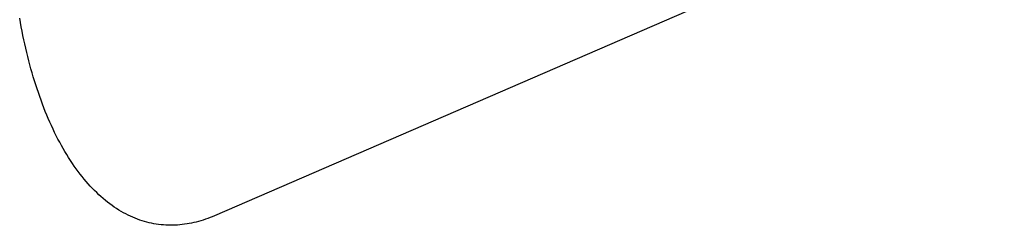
# Model space of a CAD drawing. Extents: x 11880 to 25577, y 6756 to 10446.
# Tile 63 of 87: x 23481 to 23542, y 7426 to 7439. Entities that reach past the tile are written whole.
import ezdxf

# ---------------------------------------------------------------- set-up
doc = ezdxf.new("R2010")
doc.units = 0
doc.header["$MEASUREMENT"] = 0
doc.layers.add('HAIRLINE', color=178, linetype='CONTINUOUS')

msp = doc.modelspace()

# ---------------------------------------------------------------- linework, layer by layer
at = {"layer": 'HAIRLINE'}
msp.add_line((23542.116, 7448.055), (23493.305, 7426.924), dxfattribs=at)
msp.add_lwpolyline([(23493.305, 7426.924), (23493.166, 7426.866), (23493.027, 7426.81), (23492.887, 7426.757), (23492.746, 7426.707), (23492.605, 7426.66), (23492.463, 7426.615), (23492.32, 7426.574), (23492.177, 7426.536), (23492.034, 7426.501), (23491.89, 7426.47), (23491.746, 7426.441), (23491.602, 7426.416), (23491.457, 7426.394), (23491.311, 7426.375), (23491.166, 7426.36), (23491.02, 7426.349), (23490.874, 7426.34), (23490.728, 7426.336), (23490.582, 7426.335), (23490.435, 7426.337), (23490.288, 7426.343), (23490.142, 7426.353), (23489.995, 7426.367), (23489.848, 7426.384), (23489.702, 7426.405), (23489.555, 7426.43), (23489.408, 7426.459), (23489.262, 7426.492), (23489.116, 7426.528), (23488.97, 7426.569), (23488.824, 7426.613), (23488.678, 7426.661), (23488.533, 7426.714), (23488.389, 7426.77), (23488.244, 7426.831), (23488.1, 7426.895), (23487.957, 7426.964), (23487.814, 7427.036), (23487.671, 7427.113), (23487.529, 7427.193), (23487.388, 7427.278), (23487.248, 7427.367), (23487.108, 7427.46), (23486.969, 7427.557), (23486.83, 7427.658), (23486.693, 7427.763), (23486.556, 7427.873), (23486.421, 7427.986), (23486.286, 7428.103), (23486.152, 7428.225), (23486.019, 7428.35), (23485.887, 7428.479), (23485.757, 7428.613), (23485.627, 7428.75), (23485.499, 7428.891), (23485.372, 7429.037), (23485.246, 7429.186), (23485.121, 7429.339), (23484.997, 7429.495), (23484.875, 7429.656), (23484.755, 7429.82), (23484.635, 7429.988), (23484.517, 7430.16), (23484.401, 7430.335), (23484.286, 7430.514), (23484.172, 7430.697), (23484.06, 7430.883), (23483.95, 7431.072), (23483.841, 7431.265), (23483.734, 7431.461), (23483.628, 7431.661), (23483.524, 7431.863), (23483.422, 7432.069), (23483.321, 7432.278), (23483.223, 7432.49), (23483.126, 7432.705), (23483.03, 7432.923), (23482.937, 7433.144), (23482.845, 7433.368), (23482.755, 7433.594), (23482.667, 7433.823), (23482.581, 7434.055), (23482.497, 7434.289), (23482.415, 7434.526), (23482.334, 7434.765), (23482.256, 7435.006), (23482.179, 7435.25), (23482.104, 7435.496), (23482.031, 7435.744), (23481.96, 7435.994), (23481.891, 7436.246), (23481.824, 7436.5), (23481.759, 7436.756), (23481.696, 7437.013), (23481.635, 7437.272), (23481.576, 7437.533), (23481.518, 7437.795), (23481.463, 7438.059), (23481.41, 7438.324), (23481.358, 7438.59), (23481.309, 7438.858), (23481.261, 7439.127)], dxfattribs=at)

doc.saveas('drawing.dxf')
